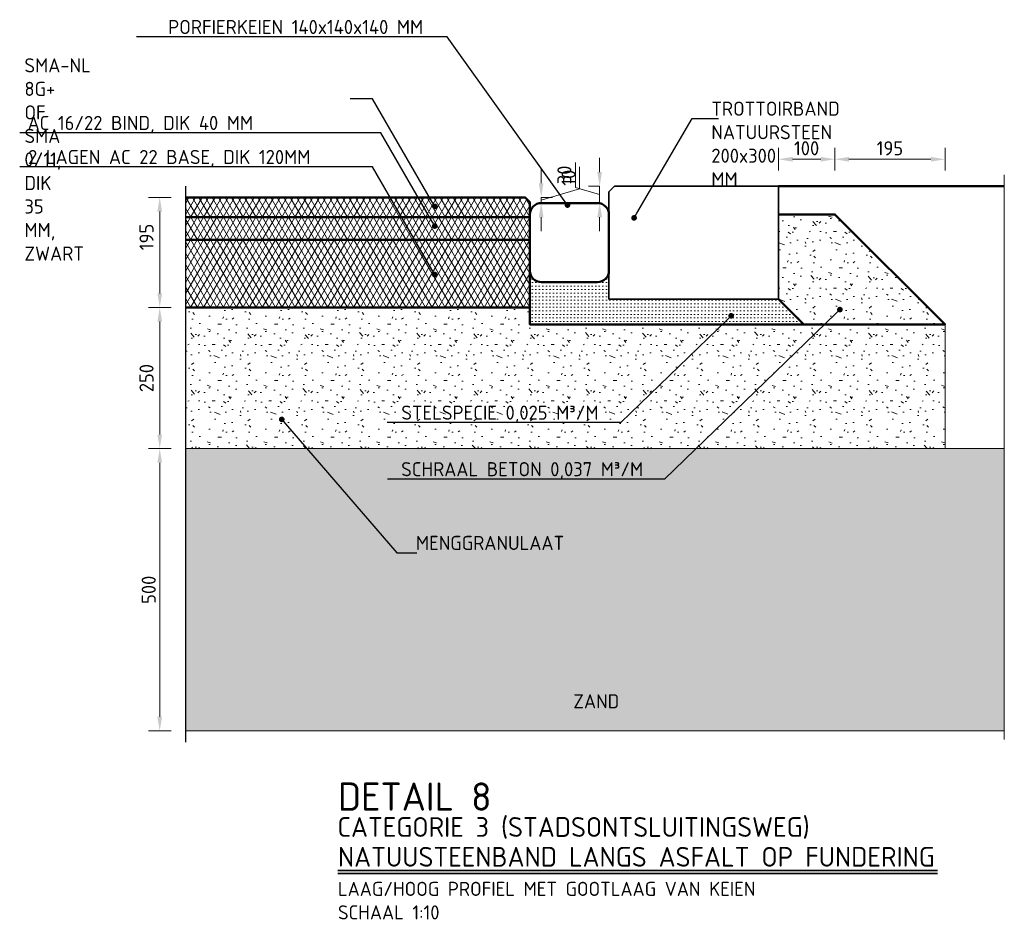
# Model space of a CAD drawing. Header units: metres. Extents: x 92403 to 95147, y 464428 to 465602.
# Tile 210 of 256: x 92584.51 to 92586.25, y 465104.2 to 465105.78. Entities that reach past the tile are written whole.
import ezdxf
from ezdxf import colors
from ezdxf.entities.mleader import LeaderData, LeaderLine
from ezdxf.math import Vec2, Vec3

# ---------------------------------------------------------------- set-up
doc = ezdxf.new("R2010")
doc.units = ezdxf.units.M
doc.linetypes.add('VW-1-1_STREEP', pattern=[2, 1, -1])
doc.linetypes.add('XX-CENTER', pattern=[8, 5, -1, 1, -1])
doc.layers.get('0').update_dxf_attribs({"linetype": 'CONTINUOUS'})
doc.layers.get('Defpoints').update_dxf_attribs({"linetype": 'CONTINUOUS'})
for name, color, linetype, lineweight in [('N-WE-GW-GROND_ZAND-AD', 7, 'CONTINUOUS', 18), ('N-WE-GW-GROND_ZAND_CUNETZAND-AD-10', 7, 'CONTINUOUS', 18), ('N-WE-GW-GROND_ZAND_CUNETZAND-WERK-T25', 7, 'CONTINUOUS', 25), ('N-WE-VH-VERHARDING_ASFALT-AD-10', 252, 'CONTINUOUS', 18), ('N-WE-VH-VERHARDING_ASFALT-T25', 7, 'CONTINUOUS', 25), ('N-WE-VH-VERHARDING_ASFALT_DEKLAAG-GD', 252, 'CONTINUOUS', 50), ('N-WE-VH-VERHARDING_BETON-AD-10', 252, 'CONTINUOUS', 18), ('N-WE-VH-VERHARDING_BETON_SCHRAAL-GD', 252, 'CONTINUOUS', 50), ('N-WE-VH-VERHARDING_FUNDERING-AD', 252, 'CONTINUOUS', 18), ('N-WE-VH-VERHARDING_FUNDERING-AD-10', 252, 'CONTINUOUS', 18), ('N-WE-VH-VERHARDING_NATUURSTEEN-GD', 252, 'CONTINUOUS', 50), ('N-WE-VH-VERHARDING_TEGEL-GD', 252, 'CONTINUOUS', 50), ('N-WE-VW-MARKERING_LANGS_STREEP_11-G', 7, 'VW-1-1_STREEP', 13), ('N-XX-VH-VERHARDING_NATUURSTEEN-G', 252, 'CONTINUOUS', 35), ('X-XX-AL-TEKENBLAD_TITELBLOK-T25', 7, 'CONTINUOUS', 25), ('X-XX-AL-TEKENBLAD_TITELBLOK-T35', 50, 'CONTINUOUS', 35), ('X-XX-AL-TEKENBLAD_TITELBLOK-T50', 130, 'CONTINUOUS', 50), ('X-XX-AL-VERWIJZING_DETAIL-M', 7, 'CONTINUOUS', 18), ('X-XX-AL-VERWIJZING_DOORSNEDE-GD', 7, 'XX-CENTER', 25)]:
    doc.layers.add(name, color=color, linetype=linetype, lineweight=lineweight)
doc.styles.add('NLCS-ISO-ANNOTATIVE-T25', font='NLCS-ISO.ttf', dxfattribs={"height": 2.5})
doc.styles.add('NLCS-ISO-M10-T25', font='NLCS-ISO.ttf', dxfattribs={"height": 0.025})
doc.styles.add('NLCS-ISO-M10-T35', font='NLCS-ISO.ttf', dxfattribs={"height": 0.035})
doc.styles.add('NLCS-ISO-M10-T50', font='NLCS-ISO.ttf', dxfattribs={"height": 0.05})
doc.dimstyles.new('NLCS-M10-T25-PIJL_L2_H1', dxfattribs={"dimscale": 0.01, "dimtxt": 2.5, "dimasz": 2.5, "dimexe": 2, "dimexo": 2, "dimgap": 0.7, "dimtad": 1, "dimzin": 0, "dimdsep": 46, "dimtxsty": 'NLCS-ISO-M10-T25', "dimcen": 2.5, "dimdle": 2, "dimclrd": 256, "dimclre": 256, "dimclrt": 7, "dimadec": 1, "dimazin": 0, "dimtfac": 1, "dimtdec": 3, "dimtofl": 0, "dimtmove": 1, "dimatfit": 0, "dimfxl": 2, "dimfxlon": 1, "dimtfillclr": 256, "dimtolj": 1, "dimtzin": 0, "dimlwd": -1, "dimlwe": -1, "dimarcsym": 0})
pattern_1 = [(0, (2985.474468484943, 6084.786087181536), (0, 0.1), [0, -0.1]), (0, (2985.475468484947, 6084.751087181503), (0, 0.1), [0, -0.1]), (0, (2985.478468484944, 6084.805087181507), (0, 0.1), [0, -0.1]), (338.1986, (2985.426468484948, 6084.774087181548), (0.3000000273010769, -0.099999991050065), [0.0107703, -0.5277461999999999]), (216.8699, (2985.436468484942, 6084.770087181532), (0.2999999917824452, 0.2000000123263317), [0.005, -0.495]), (130.6013, (2985.432468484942, 6084.767087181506), (0.5000000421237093, -0.5999999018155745), [0.0092195, -0.9127349]), (206.5651, (2985.399468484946, 6084.755087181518), (-0.09999991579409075, -0.1000001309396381), [0.0022361, -0.2213707]), (326.3099, (2985.397468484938, 6084.754087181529), (0.199999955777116, -0.1000001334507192), [0.0036056, -0.3569496]), (108.4349, (2985.400468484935, 6084.75208718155), (-0.09999984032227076, 0.2000000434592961), [0.003162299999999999, -0.3130654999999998]), (225, (2985.463468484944, 6084.745087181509), (-1.776356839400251e-17, -0.1000000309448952), [0.0042426, -0.1371787]), (0, (2985.460468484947, 6084.742087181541), (0.1, 0.1), [0.006, -0.094]), (135, (2985.466468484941, 6084.742087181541), (-0.1000000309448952, 8.881784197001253e-18), [0.0042426, -0.1371787]), (251.5651, (2985.451468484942, 6084.809087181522), (0.09999984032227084, 0.2000000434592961), [0.003162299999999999, -0.3130654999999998]), (0, (2985.450468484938, 6084.806087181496), (0.1, 0.1), [0.005, -0.095]), (143.1301, (2985.455468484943, 6084.806087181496), (-0.2999999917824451, 0.2000000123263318), [0.005, -0.495]), (213.6901, (2985.398468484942, 6084.810087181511), (0.199999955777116, 0.1000001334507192), [0.003605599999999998, -0.3569495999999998]), (341.5651, (2985.395468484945, 6084.808087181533), (-0.2000000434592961, 0.09999984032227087), [0.006324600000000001, -0.3099032]), (126.8699, (2985.401468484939, 6084.806087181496), (0.2000000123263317, -0.2999999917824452), [0.005, -0.495]), (0, (2985.427468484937, 6084.806087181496), (0, 0.1), [0, -0.1]), (0, (2985.400468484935, 6084.780087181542), (0, 0.1), [0, -0.1]), (0, (2985.428468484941, 6084.74308718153), (0, 0.1), [0, -0.1]), (0, (2985.455468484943, 6084.774087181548), (0, 0.1), [0, -0.1]), (0, (2985.426468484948, 6084.79108718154), (0, 0.1), [0, -0.1]), (0, (2985.404468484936, 6084.794087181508), (0, 0.1), [0, -0.1]), (0, (2985.413468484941, 6084.788087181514), (0, 0.1), [0, -0.1]), (0, (2985.409468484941, 6084.764087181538), (0, 0.1), [0, -0.1]), (0, (2985.385468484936, 6084.768087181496), (0, 0.1), [0, -0.1]), (0, (2985.38646848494, 6084.79108718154), (0, 0.1), [0, -0.1]), (0, (2985.383468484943, 6084.813087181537), (0, 0.1), [0, -0.1]), (0, (2985.414468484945, 6084.817087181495), (0, 0.1), [0, -0.1]), (0, (2985.436468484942, 6084.82108718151), (0, 0.1), [0, -0.1]), (0, (2985.471468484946, 6084.817087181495), (0, 0.1), [0, -0.1]), (0, (2985.447468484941, 6084.786087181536), (0, 0.1), [0, -0.1]), (0, (2985.437468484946, 6084.804087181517), (0, 0.1), [0, -0.1]), (0, (2985.445468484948, 6084.756087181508), (0, 0.1), [0, -0.1]), (0, (2985.415468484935, 6084.751087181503), (0, 0.1), [0, -0.1]), (0, (2985.445468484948, 6084.729087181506), (0, 0.1), [0, -0.1]), (0, (2985.412468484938, 6084.7350871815), (0, 0.1), [0, -0.1]), (0, (2985.380468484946, 6084.732087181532), (0, 0.1), [0, -0.1]), (0, (2985.392468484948, 6084.727087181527), (0, 0.1), [0, -0.1]), (0, (2985.393468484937, 6084.741087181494), (0, 0.1), [0, -0.1]), (0, (2985.460468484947, 6084.725087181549), (0, 0.1), [0, -0.1]), (0, (2985.472468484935, 6084.766087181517), (0, 0.1), [0, -0.1]), (0, (2985.467468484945, 6084.796087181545), (0, 0.1), [0, -0.1]), (0, (2985.421468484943, 6084.724087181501), (0, 0.1), [0, -0.1])]
pattern_2 = [(59.99999999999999, (2985.379468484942, 6084.722087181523), (-0.008660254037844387, 0.005000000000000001), []), (120, (2985.379468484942, 6084.722087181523), (-0.008660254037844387, -0.004999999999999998), [])]

# ---------------------------------------------------------------- blocks, each defined once
blk = doc.blocks.new('_Dot')
at = {"color": 0, "linetype": 'ByBlock', "lineweight": -2}
blk.add_line((-0.5, 0), (-1, 0), dxfattribs=at)
at = {"color": 0, "linetype": 'ByBlock', "const_width": 0.5}
blk.add_lwpolyline([(-0.25, 0, 1), (0.25, 0, 1)], format="xyb", close=True, dxfattribs=at)
blk = doc.blocks.new('*D691')
at = {"layer": 'Defpoints', "color": 0, "transparency": 16777216}
for p in [(92585.53639134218, 465105.4867267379), (92585.5528482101, 465105.4867267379), (92585.55284821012, 465105.4567267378)]:
    blk.add_point(p, dxfattribs=at)
at = {"layer": 'X-XX-AL-VERWIJZING_DETAIL-M', "transparency": 16777216}
for p, q in [((92585.53639134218, 465105.5117267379), (92585.53639134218, 465105.5367267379)), ((92585.49339134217, 465105.4846267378), (92585.49339134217, 465105.5286267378)), ((92585.53639134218, 465105.4717267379), (92585.49339134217, 465105.4846267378)), ((92585.53639134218, 465105.4867267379), (92585.51639134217, 465105.4867267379)), ((92585.53639134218, 465105.4567267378), (92585.53639134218, 465105.4867267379)), ((92585.53639134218, 465105.4567267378), (92585.51639134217, 465105.4567267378)), ((92585.53639134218, 465105.4317267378), (92585.53639134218, 465105.4067267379))]:
    blk.add_line(p, q, dxfattribs=at)
for points in [[(92585.53222467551, 465105.5117267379), (92585.54055800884, 465105.5117267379), (92585.53639134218, 465105.4867267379)], [(92585.53222467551, 465105.4317267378), (92585.54055800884, 465105.4317267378), (92585.53639134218, 465105.4567267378)]]:
    blk.add_solid(points, dxfattribs=at)
at = {"layer": 'X-XX-AL-VERWIJZING_DETAIL-M', "color": 7, "transparency": 16777216, "insert": (92585.47389134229, 465105.5066267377), "char_height": 0.025, "attachment_point": 5, "rotation": 90, "style": 'NLCS-ISO-M10-T25'}
blk.add_mtext('\\A1;30', dxfattribs=at)
blk = doc.blocks.new('*D694')
at = {"layer": 'Defpoints', "color": 0, "transparency": 16777216}
for p in [(92585.95284821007, 465105.5343670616), (92585.85284821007, 465105.4607560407), (92585.95284821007, 465105.4367267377)]:
    blk.add_point(p, dxfattribs=at)
at = {"layer": 'X-XX-AL-VERWIJZING_DETAIL-M', "transparency": 16777216}
for p, q in [((92585.85284821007, 465105.5143670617), (92585.85284821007, 465105.5543670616)), ((92585.95284821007, 465105.5143670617), (92585.95284821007, 465105.5543670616)), ((92585.87784821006, 465105.5343670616), (92585.92784821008, 465105.5343670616))]:
    blk.add_line(p, q, dxfattribs=at)
for points in [[(92585.87784821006, 465105.5385337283), (92585.87784821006, 465105.530200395), (92585.85284821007, 465105.5343670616)], [(92585.92784821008, 465105.5385337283), (92585.92784821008, 465105.530200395), (92585.95284821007, 465105.5343670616)]]:
    blk.add_solid(points, dxfattribs=at)
at = {"layer": 'X-XX-AL-VERWIJZING_DETAIL-M', "color": 7, "transparency": 16777216, "insert": (92585.90284821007, 465105.5538670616), "char_height": 0.025, "attachment_point": 5, "style": 'NLCS-ISO-M10-T25'}
blk.add_mtext('\\A1;100', dxfattribs=at)
blk = doc.blocks.new('*D695')
at = {"layer": 'Defpoints', "color": 0, "transparency": 16777216}
for p in [(92584.75746366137, 465105.021726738), (92584.75746366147, 465104.521726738), (92584.8028482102, 465104.521726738)]:
    blk.add_point(p, dxfattribs=at)
at = {"layer": 'X-XX-AL-VERWIJZING_DETAIL-M', "transparency": 16777216}
for p, q in [((92584.75746366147, 465105.021726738), (92584.77746366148, 465105.021726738)), ((92584.75746366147, 465104.9967267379), (92584.75746366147, 465104.546726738)), ((92584.77746366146, 465104.521726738), (92584.73746366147, 465104.521726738))]:
    blk.add_line(p, q, dxfattribs=at)
for points in [[(92584.75329699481, 465104.9967267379), (92584.76163032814, 465104.9967267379), (92584.75746366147, 465105.021726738)], [(92584.75329699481, 465104.546726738), (92584.76163032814, 465104.546726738), (92584.75746366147, 465104.521726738)]]:
    blk.add_solid(points, dxfattribs=at)
at = {"layer": 'X-XX-AL-VERWIJZING_DETAIL-M', "color": 7, "transparency": 16777216, "insert": (92584.7379636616, 465104.7717267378), "char_height": 0.025, "attachment_point": 5, "rotation": 90, "style": 'NLCS-ISO-M10-T25'}
blk.add_mtext('\\A1;500', dxfattribs=at)
blk = doc.blocks.new('*D696')
at = {"layer": 'Defpoints', "color": 0, "transparency": 16777216}
for p in [(92584.8028482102, 465105.271726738), (92584.75746366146, 465105.021726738), (92584.8028482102, 465105.021726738)]:
    blk.add_point(p, dxfattribs=at)
at = {"layer": 'X-XX-AL-VERWIJZING_DETAIL-M', "transparency": 16777216}
for p, q in [((92584.77746366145, 465105.271726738), (92584.73746366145, 465105.271726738)), ((92584.75746366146, 465105.2467267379), (92584.75746366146, 465105.046726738)), ((92584.77746366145, 465105.021726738), (92584.73746366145, 465105.021726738))]:
    blk.add_line(p, q, dxfattribs=at)
for points in [[(92584.7532969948, 465105.2467267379), (92584.76163032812, 465105.2467267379), (92584.75746366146, 465105.271726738)], [(92584.7532969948, 465105.046726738), (92584.76163032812, 465105.046726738), (92584.75746366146, 465105.021726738)]]:
    blk.add_solid(points, dxfattribs=at)
at = {"layer": 'X-XX-AL-VERWIJZING_DETAIL-M', "color": 7, "transparency": 16777216, "insert": (92584.73407768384, 465105.1467267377), "char_height": 0.025, "attachment_point": 5, "rotation": 90, "style": 'NLCS-ISO-M10-T25'}
blk.add_mtext('\\A1;250', dxfattribs=at)
blk = doc.blocks.new('*D697')
at = {"layer": 'Defpoints', "color": 0, "transparency": 16777216}
for p in [(92585.43282607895, 465105.4667249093), (92585.43282607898, 465105.4667249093), (92585.43282607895, 465105.4567249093)]:
    blk.add_point(p, dxfattribs=at)
at = {"layer": 'X-XX-AL-VERWIJZING_DETAIL-M', "transparency": 16777216}
for p, q in [((92585.50082607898, 465105.4821249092), (92585.50082607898, 465105.5211249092)), ((92585.43282607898, 465105.4917249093), (92585.43282607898, 465105.5167249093)), ((92585.43282607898, 465105.4617249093), (92585.50082607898, 465105.4821249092)), ((92585.43282607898, 465105.4667249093), (92585.45282607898, 465105.4667249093)), ((92585.43282607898, 465105.4567249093), (92585.43282607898, 465105.4667249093)), ((92585.43282607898, 465105.4567249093), (92585.45282607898, 465105.4567249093)), ((92585.43282607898, 465105.4317249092), (92585.43282607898, 465105.4067249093))]:
    blk.add_line(p, q, dxfattribs=at)
for points in [[(92585.42865941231, 465105.4917249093), (92585.43699274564, 465105.4917249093), (92585.43282607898, 465105.4667249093)], [(92585.42865941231, 465105.4317249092), (92585.43699274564, 465105.4317249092), (92585.43282607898, 465105.4567249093)]]:
    blk.add_solid(points, dxfattribs=at)
at = {"layer": 'X-XX-AL-VERWIJZING_DETAIL-M', "color": 7, "transparency": 16777216, "insert": (92585.4813260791, 465105.5016249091), "char_height": 0.025, "attachment_point": 5, "rotation": 90, "style": 'NLCS-ISO-M10-T25'}
blk.add_mtext('\\A1;10', dxfattribs=at)
blk = doc.blocks.new('*D698')
at = {"layer": 'Defpoints', "color": 0, "transparency": 16777216}
for p in [(92586.14784821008, 465105.5343670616), (92585.95284821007, 465105.4607560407), (92586.14784821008, 465105.2417267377)]:
    blk.add_point(p, dxfattribs=at)
at = {"layer": 'X-XX-AL-VERWIJZING_DETAIL-M', "transparency": 16777216}
for p, q in [((92585.95284821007, 465105.5143670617), (92585.95284821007, 465105.5543670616)), ((92586.14784821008, 465105.5143670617), (92586.14784821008, 465105.5543670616)), ((92585.97784821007, 465105.5343670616), (92586.12284821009, 465105.5343670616))]:
    blk.add_line(p, q, dxfattribs=at)
for points in [[(92585.97784821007, 465105.5385337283), (92585.97784821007, 465105.530200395), (92585.95284821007, 465105.5343670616)], [(92586.12284821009, 465105.5385337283), (92586.12284821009, 465105.530200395), (92586.14784821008, 465105.5343670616)]]:
    blk.add_solid(points, dxfattribs=at)
at = {"layer": 'X-XX-AL-VERWIJZING_DETAIL-M', "color": 7, "transparency": 16777216, "insert": (92586.05034821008, 465105.5538670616), "char_height": 0.025, "attachment_point": 5, "style": 'NLCS-ISO-M10-T25'}
blk.add_mtext('\\A1;195', dxfattribs=at)
blk = doc.blocks.new('*D713')
at = {"layer": 'Defpoints', "color": 0, "transparency": 16777216}
for p in [(92584.8028482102, 465105.4667267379), (92584.75746366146, 465105.271726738), (92584.8028482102, 465105.271726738)]:
    blk.add_point(p, dxfattribs=at)
at = {"layer": 'X-XX-AL-VERWIJZING_DETAIL-M', "transparency": 16777216}
for p, q in [((92584.77746366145, 465105.4667267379), (92584.73746366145, 465105.4667267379)), ((92584.75746366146, 465105.4417267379), (92584.75746366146, 465105.296726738)), ((92584.77746366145, 465105.271726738), (92584.73746366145, 465105.271726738))]:
    blk.add_line(p, q, dxfattribs=at)
for points in [[(92584.7532969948, 465105.4417267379), (92584.76163032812, 465105.4417267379), (92584.75746366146, 465105.4667267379)], [(92584.7532969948, 465105.296726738), (92584.76163032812, 465105.296726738), (92584.75746366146, 465105.271726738)]]:
    blk.add_solid(points, dxfattribs=at)
at = {"layer": 'X-XX-AL-VERWIJZING_DETAIL-M', "color": 7, "transparency": 16777216, "insert": (92584.73407768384, 465105.3967267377), "char_height": 0.025, "attachment_point": 5, "rotation": 90, "style": 'NLCS-ISO-M10-T25'}
blk.add_mtext('\\A1;195', dxfattribs=at)

msp = doc.modelspace()

# ---------------------------------------------------------------- hatches: boundary and pattern name
at = {"layer": 'N-WE-GW-GROND_ZAND_CUNETZAND-AD-10'}
h = msp.add_hatch(dxfattribs=at)
h.set_pattern_fill('AGW-GROND_ZAND_CUNETZAND', color=256, scale=0.01, pattern_type=2)
h.set_pattern_definition([(0, (2985.379468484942, 6084.722087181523), (0.00625, 0.00625), [0, -0.0125])])
h.paths.add_polyline_path([(92586.25284821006, 465104.5217267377), (92586.25284821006, 465105.0217267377), (92585.06798287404, 465105.0217267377), (92584.80284821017, 465105.0217267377), (92584.80284821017, 465104.5217267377)])
at = {"layer": 'N-WE-VH-VERHARDING_ASFALT-AD-10'}
h = msp.add_hatch(dxfattribs=at)
h.set_pattern_fill('AVH-ASFALT', color=256, scale=0.01, pattern_type=2)
h.set_pattern_definition(pattern_2)
h.paths.add_polyline_path([(92585.40440806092, 465105.4667267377), (92584.80284821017, 465105.4667267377), (92584.80284821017, 465105.4317267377), (92585.41284821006, 465105.4317267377), (92585.41284821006, 465105.4364767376), (92585.41284821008, 465105.4582089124)])
h = msp.add_hatch(dxfattribs=at)
h.set_pattern_fill('AVH-ASFALT', color=256, scale=0.01, pattern_type=2)
h.set_pattern_definition(pattern_2)
h.paths.add_polyline_path([(92584.80284821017, 465105.4317267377), (92584.80284821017, 465105.3917267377), (92585.41284821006, 465105.3917267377), (92585.41284821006, 465105.4317267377)])
h = msp.add_hatch(dxfattribs=at)
h.set_pattern_fill('AVH-ASFALT', color=256, scale=0.01, pattern_type=2)
h.set_pattern_definition(pattern_2)
h.paths.add_polyline_path([(92584.80284821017, 465105.3917267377), (92584.80284821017, 465105.2717267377), (92585.41284821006, 465105.2717267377), (92585.41284821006, 465105.3733934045), (92585.41284821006, 465105.3917267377)])
at = {"layer": 'N-WE-VH-VERHARDING_BETON-AD-10'}
h = msp.add_hatch(dxfattribs=at)
h.set_pattern_fill('AVH-BETON_SCHRAAL', color=256, scale=0.01, pattern_type=2)
h.set_pattern_definition(pattern_1)
h.paths.add_polyline_path([(92585.95284821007, 465105.4367267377), (92585.85284821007, 465105.4367267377), (92585.85284821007, 465105.2867267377), (92585.89784821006, 465105.2417267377), (92586.14784821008, 465105.2417267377)])
at = {"layer": 'N-WE-VH-VERHARDING_FUNDERING-AD-10'}
h = msp.add_hatch(dxfattribs=at)
h.set_pattern_fill('AVH-FUNDERING_ZANDCEMENTSTAB', color=256, scale=0.01, pattern_type=2)
h.set_pattern_definition([(0, (2985.379468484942, 6084.722087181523), (0.03125, 0.00625), [0, -0.00625])])
h.paths.add_polyline_path([(92585.41284821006, 465105.2417267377), (92585.41308296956, 465105.3338758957), (92585.41286711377, 465105.2417267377), (92585.89784821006, 465105.2417267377), (92585.85284821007, 465105.2867267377), (92585.85284821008, 465105.2867265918), (92585.59202452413, 465105.2417267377)])
edge = h.paths.add_edge_path()
edge.add_line((92585.85284821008, 465105.2867265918), (92585.55284821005, 465105.2867267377))
edge.add_line((92585.55284821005, 465105.2867267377), (92585.55284821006, 465105.3341679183))
edge.add_arc((92585.53242160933, 465105.3373767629), 0.02067710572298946, 270.4893624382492, 351.072283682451, ccw=False)
edge.add_line((92585.53259821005, 465105.3167004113), (92585.4330982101, 465105.3167004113))
edge.add_arc((92585.43309822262, 465105.336950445), 0.02025003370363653, 188.7332601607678, 269.99996454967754, ccw=False)
edge.add_line((92585.41308296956, 465105.333875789), (92585.41284821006, 465105.2417267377))
edge.add_line((92585.41284821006, 465105.2417267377), (92585.59202452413, 465105.2417267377))
edge.add_line((92585.59202452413, 465105.2417267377), (92585.85284821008, 465105.2867265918))
h = msp.add_hatch(dxfattribs=at)
h.set_pattern_fill('AVH-FUNDERING_GRANULAAT', color=256, scale=0.01, pattern_type=2)
h.set_pattern_definition(pattern_1)
h.paths.add_polyline_path([(92586.14784821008, 465105.0217267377), (92586.14784821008, 465105.2417267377), (92585.41284821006, 465105.2417267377), (92585.41284821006, 465105.2717267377), (92584.80284821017, 465105.2717267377), (92584.80284821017, 465105.0217267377), (92585.06798287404, 465105.0217267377)])

# ---------------------------------------------------------------- linework, layer by layer
at = {"layer": 'N-WE-GW-GROND_ZAND-AD', "flags": 128}
for points in [[(92584.80284821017, 465105.0217267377), (92585.06798287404, 465105.0217267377), (92586.25284821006, 465105.0217267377)], [(92584.80284821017, 465104.5217267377), (92586.25284821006, 465104.5217267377)]]:
    msp.add_lwpolyline(points, dxfattribs=at)
at = {"layer": 'N-WE-VH-VERHARDING_ASFALT_DEKLAAG-GD', "flags": 128}
for points in [[(92584.80284821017, 465105.4667267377), (92585.40440806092, 465105.4667267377), (92585.41284821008, 465105.4582089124), (92585.41284821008, 465105.4364767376)], [(92584.80284821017, 465105.4317267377), (92585.41284821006, 465105.4317267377)], [(92584.80284821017, 465105.3917267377), (92585.41284821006, 465105.3917267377)], [(92584.80284821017, 465105.2717267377), (92585.41284821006, 465105.2717267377)]]:
    msp.add_lwpolyline(points, dxfattribs=at)
at = {"layer": 'N-WE-VH-VERHARDING_BETON_SCHRAAL-GD'}
for points in [[(92585.41284821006, 465105.3733934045), (92585.41284821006, 465105.2417267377), (92586.14784821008, 465105.2417267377), (92585.95284821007, 465105.4367267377), (92585.85284821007, 465105.4367267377)], [(92585.85284821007, 465105.2867267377), (92585.89784821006, 465105.2417267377)]]:
    msp.add_lwpolyline(points, dxfattribs=at)
at = {"layer": 'N-WE-VH-VERHARDING_FUNDERING-AD', "flags": 128}
for points in [[(92585.41284821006, 465105.2417267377), (92585.41284821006, 465105.2717267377)], [(92585.41284821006, 465105.2417267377), (92586.14784821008, 465105.2417267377)], [(92586.14784821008, 465105.2417267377), (92586.14784821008, 465105.0217267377)]]:
    msp.add_lwpolyline(points, dxfattribs=at)
at = {"layer": 'N-WE-VH-VERHARDING_NATUURSTEEN-GD', "flags": 128}
msp.add_lwpolyline([(92585.53259821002, 465105.4567267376, -0.4142135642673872), (92585.55284821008, 465105.4364767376), (92585.55284821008, 465105.3369504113, -0.4142135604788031), (92585.53259821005, 465105.3167004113), (92585.4330982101, 465105.3167004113, -0.4142135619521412), (92585.41284821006, 465105.3369504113), (92585.41284821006, 465105.4364767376, -0.4142135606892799), (92585.4330982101, 465105.4567267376)], format="xyb", close=True, dxfattribs=at)
at = {"layer": 'N-WE-VH-VERHARDING_TEGEL-GD', "flags": 128}
msp.add_lwpolyline([(92585.85284821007, 465105.4867267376), (92586.25284821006, 465105.4867267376)], dxfattribs=at)
at = {"layer": 'N-WE-VW-MARKERING_LANGS_STREEP_11-G', "flags": 128}
msp.add_lwpolyline([(92586.25284821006, 465105.5067267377), (92586.25284821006, 465104.5017267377)], dxfattribs=at)
at = {"layer": 'N-XX-VH-VERHARDING_NATUURSTEEN-G', "flags": 128}
msp.add_lwpolyline([(92585.55284821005, 465105.2867267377), (92585.55284821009, 465105.4767267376), (92585.56284821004, 465105.4867267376), (92585.85284821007, 465105.4867267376), (92585.85284821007, 465105.2867267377)], close=True, dxfattribs=at)
at = {"layer": 'X-XX-AL-TEKENBLAD_TITELBLOK-T35'}
for p, q in [((92585.07301383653, 465104.2743559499), (92586.13449433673, 465104.2743559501)), ((92585.07301383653, 465104.2693559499), (92586.13449433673, 465104.2693559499))]:
    msp.add_line(p, q, dxfattribs=at)
at = {"layer": 'X-XX-AL-VERWIJZING_DOORSNEDE-GD', "flags": 128}
msp.add_lwpolyline([(92584.80284821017, 465105.4867267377), (92584.80284821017, 465104.5017267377)], dxfattribs=at)

# ---------------------------------------------------------------- texts
at = {"layer": 'N-WE-GW-GROND_ZAND_CUNETZAND-WERK-T25', "insert": (92585.48972368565, 465104.5617083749), "char_height": 0.025, "attachment_point": 7, "style": 'NLCS-ISO-ANNOTATIVE-T25'}
msp.add_mtext('ZAND', dxfattribs=at)
at = {"layer": 'X-XX-AL-TEKENBLAD_TITELBLOK-T25', "insert": (92585.07301383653, 465104.1877041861), "char_height": 0.025, "attachment_point": 7, "style": 'NLCS-ISO-M10-T25'}
msp.add_mtext('LAAG/HOOG PROFIEL MET GOOTLAAG VAN KEIEN\\PSCHAAL 1:10', dxfattribs=at)
at = {"layer": 'X-XX-AL-TEKENBLAD_TITELBLOK-T35', "char_height": 0.035, "width": 1.298086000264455, "attachment_point": 7, "style": 'NLCS-ISO-M10-T35'}
for s, insert in [('CATEGORIE 3 (STADSONTSLUITINGSWEG)', (92585.07214652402, 465104.3305892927)), ('NATUUSTEENBAND LANGS ASFALT OP FUNDERING', (92585.07301383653, 465104.2811308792))]:
    msp.add_mtext(s, dxfattribs=dict(at, insert=insert))
at = {"layer": 'X-XX-AL-TEKENBLAD_TITELBLOK-T50', "insert": (92585.07301383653, 465104.3802995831), "char_height": 0.05, "width": 1.298086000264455, "attachment_point": 7, "style": 'NLCS-ISO-M10-T50'}
msp.add_mtext('DETAIL 8', dxfattribs=at)

# ---------------------------------------------------------------- dimensions: what is measured, and where the dimension line sits
at = {"layer": 'X-XX-AL-VERWIJZING_DETAIL-M'}
for base, p1, p2, picture, middle in [((92585.95284821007, 465105.5343670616), (92585.85284821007, 465105.4607560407), (92585.95284821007, 465105.4367267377), '*D694', (92585.90284821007, 465105.5538670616)), ((92586.14784821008, 465105.5343670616), (92585.95284821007, 465105.4607560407), (92586.14784821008, 465105.2417267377), '*D698', (92586.05034821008, 465105.5538670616))]:
    dim = msp.add_linear_dim(base=base, p1=p1, p2=p2, dimstyle='NLCS-M10-T25-PIJL_L2_H1', override={"dimdec": 0, "dimlfac": 1000}, dxfattribs=at)
    dim.commit()
    dim.dimension.update_dxf_attribs({"geometry": picture, "text_midpoint": middle})
dim = msp.add_aligned_dim(p1=(92585.55284821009, 465105.4567267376), p2=(92585.55284821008, 465105.4867267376), distance=0.016456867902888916, dimstyle='NLCS-M10-T25-PIJL_L2_H1', override={"dimdec": 0, "dimlfac": 1000}, dxfattribs=at)
dim.commit()
dim.dimension.update_dxf_attribs({"geometry": '*D691', "text_midpoint": (92585.47389134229, 465105.4916267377)})
for base, p1, p2, picture, middle in [((92585.43282607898, 465105.4667249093), (92585.43282607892, 465105.456724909), (92585.43282607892, 465105.4667249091), '*D697', (92585.4813260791, 465105.4891249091)), ((92584.75746366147, 465104.521726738), (92584.75746366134, 465105.0217267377), (92584.80284821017, 465104.5217267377), '*D695', (92584.7379636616, 465104.7717267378))]:
    dim = msp.add_linear_dim(base=base, p1=p1, p2=p2, angle=90, dimstyle='NLCS-M10-T25-PIJL_L2_H1', override={"dimdec": 0, "dimlfac": 1000}, dxfattribs=at)
    dim.commit()
    dim.dimension.update_dxf_attribs({"geometry": picture, "text_midpoint": middle})
for base, p1, p2, picture, middle in [((92584.75746366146, 465105.271726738), (92584.80284821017, 465105.4667267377), (92584.80284821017, 465105.2717267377), '*D713', (92584.73407768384, 465105.3967267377)), ((92584.75746366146, 465105.021726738), (92584.80284821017, 465105.2717267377), (92584.80284821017, 465105.0217267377), '*D696', (92584.73407768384, 465105.1467267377))]:
    dim = msp.add_linear_dim(base=base, p1=p1, p2=p2, angle=90, dimstyle='NLCS-M10-T25-PIJL_L2_H1', override={"dimtad": 0, "dimdec": 0, "dimlfac": 1000}, dxfattribs=at)
    dim.commit()
    dim.dimension.update_dxf_attribs({"geometry": picture, "text_midpoint": middle, "dimtype": 160})

# ---------------------------------------------------------------- leaders
at = {"layer": 'N-WE-VH-VERHARDING_ASFALT-T25', "linetype": 'ByBlock'}
ml = msp.add_multileader_mtext('Standard', dxfattribs=at)
ml.set_content('PORFIERKEIEN 140x140x140 MM', color=7, style='NLCS-ISO-M10-T25')
ml.set_leader_properties(color=256, lineweight=-1)
ml.set_arrow_properties(name='DOT')
ml.build(insert=Vec2(0, 0))
ml.multileader.update_dxf_attribs({"text_left_attachment_type": 5, "text_right_attachment_type": 5, "dogleg_length": 2.5, "arrow_head_size": 0.01, "scale": 0.01})
ctx = ml.context
ctx.base_point, ctx.scale, ctx.char_height, ctx.arrow_head_size, ctx.landing_gap_size, ctx.plane_origin = Vec3(92584.76340554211, 465105.751175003), 0.01, 0.025, 0.01, 0.009000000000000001, Vec3(92585.4794748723, 465105.4532382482)
ctx.left_attachment, ctx.right_attachment = 5, 5
notes = []
notes.append((ctx, [(0, (1, 1, 0), (92585.2664055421, 465105.751175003), (-1, 0), 0.025, [(0, [(92585.4794748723, 465105.4532382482)], 0, [])])]))
ctx.mtext.insert, ctx.mtext.flow_direction = Vec3(92584.77240554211, 465105.781175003), 5
ml = msp.add_multileader_mtext('Standard', dxfattribs=at)
ml.set_content('\\A1;SMA-NL 8G+ OF SMA 0/11, DIK 35 MM, ZWART', color=7, style='NLCS-ISO-M10-T25')
ml.set_leader_properties(color=256, lineweight=-1)
ml.set_arrow_properties(name='DOT')
ml.build(insert=Vec2(0, 0))
ml.multileader.update_dxf_attribs({"text_left_attachment_type": 5, "text_right_attachment_type": 5, "dogleg_length": 0.025, "arrow_head_size": 0.01, "scale": 0.01})
ctx = ml.context
ctx.base_point, ctx.scale, ctx.char_height, ctx.arrow_head_size, ctx.landing_gap_size, ctx.plane_origin = Vec3(92584.50889023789, 465105.6415484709), 0.01, 0.025, 0.01, 0.009000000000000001, Vec3(92585.24446290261, 465105.4508970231)
ctx.left_attachment, ctx.right_attachment = 5, 5
notes.append((ctx, [(0, (1, 1, 0), (92585.13439023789, 465105.6415484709), (-1, 0), 0.025, [(0, [(92585.24446290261, 465105.4508970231)], 0, [])])]))
ctx.mtext.insert, ctx.mtext.width, ctx.mtext.flow_direction = Vec3(92584.5178902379, 465105.7132151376), 0.5879530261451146, 5
ml = msp.add_multileader_mtext('Standard', dxfattribs=at)
ml.set_content('TROTTOIRBAND NATUURSTEEN 200x300 MM', color=7, style='NLCS-ISO-M10-T25')
ml.set_leader_properties(color=256, lineweight=-1)
ml.set_arrow_properties(name='DOT')
ml.build(insert=Vec2(0, 0))
ml.multileader.update_dxf_attribs({"text_left_attachment_type": 5, "text_right_attachment_type": 5, "dogleg_length": 2.5, "arrow_head_size": 0.01, "scale": 0.01})
ctx = ml.context
ctx.base_point, ctx.scale, ctx.char_height, ctx.arrow_head_size, ctx.landing_gap_size, ctx.plane_origin = Vec3(92585.72513030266, 465105.6064920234), 0.01, 0.025, 0.01, 0.009000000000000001, Vec3(92585.5973555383, 465105.4305186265)
ctx.left_attachment, ctx.right_attachment = 5, 5
notes.append((ctx, [(0, (1, 1, 0), (92585.70013030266, 465105.6064920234), (1, 0), 0.025, [(0, [(92585.5973555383, 465105.4305186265)], 0, [])])]))
ctx.mtext.insert, ctx.mtext.width, ctx.mtext.flow_direction = Vec3(92585.73413030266, 465105.6364920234), 1.247170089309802, 5
ml = msp.add_multileader_mtext('Standard', dxfattribs=at)
ml.set_content('\\A1;AC 16/22 BIND, DIK 40 MM', color=7, style='NLCS-ISO-M10-T25')
ml.set_leader_properties(color=256, lineweight=-1)
ml.set_arrow_properties(name='DOT')
ml.build(insert=Vec2(0, 0))
ml.multileader.update_dxf_attribs({"text_left_attachment_type": 5, "text_right_attachment_type": 5, "dogleg_length": 0.025, "arrow_head_size": 0.01, "scale": 0.01})
ctx = ml.context
ctx.base_point, ctx.scale, ctx.char_height, ctx.arrow_head_size, ctx.landing_gap_size, ctx.plane_origin = Vec3(92584.51437656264, 465105.581189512), 0.01, 0.025, 0.01, 0.009000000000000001, Vec3(92585.24446290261, 465105.4160506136)
ctx.left_attachment, ctx.right_attachment = 5, 5
notes.append((ctx, [(0, (1, 1, 0), (92585.14911991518, 465105.581189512), (-1, 0), 0.217993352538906, [(0, [(92585.24446290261, 465105.4160506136)], 0, [])])]))
ctx.mtext.insert, ctx.mtext.flow_direction = Vec3(92584.52337656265, 465105.611189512), 5
ml = msp.add_multileader_mtext('Standard', dxfattribs=at)
ml.set_content('2 LAGEN AC 22 BASE, DIK 120MM', color=7, style='NLCS-ISO-M10-T25')
ml.set_leader_properties(color=256, lineweight=-1)
ml.set_arrow_properties(name='DOT')
ml.build(insert=Vec2(0, 0))
ml.multileader.update_dxf_attribs({"text_left_attachment_type": 5, "text_right_attachment_type": 5, "dogleg_length": 0.025, "arrow_head_size": 0.01, "scale": 0.01})
ctx = ml.context
ctx.base_point, ctx.scale, ctx.char_height, ctx.arrow_head_size, ctx.landing_gap_size, ctx.plane_origin = Vec3(92584.51536016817, 465105.520830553), 0.01, 0.025, 0.01, 0.009000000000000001, Vec3(92585.24446290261, 465105.3301791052)
ctx.left_attachment, ctx.right_attachment = 5, 5
notes.append((ctx, [(0, (1, 1, 0), (92585.13439023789, 465105.520830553), (-1, 0), 0.09728006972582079, [(0, [(92585.24446290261, 465105.3301791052)], 0, [])])]))
ctx.mtext.insert, ctx.mtext.flow_direction = Vec3(92584.52436016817, 465105.5508305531), 5
ml = msp.add_multileader_mtext('Standard', dxfattribs=at)
ml.set_content('\\A1;STELSPECIE 0,025 M³/M', color=7, style='NLCS-ISO-M10-T25')
ml.set_leader_properties(color=256, lineweight=-1)
ml.set_arrow_properties(name='DOT')
ml.build(insert=Vec2(0, 0))
ml.multileader.update_dxf_attribs({"text_left_attachment_type": 5, "text_right_attachment_type": 5, "dogleg_length": 2.5, "arrow_head_size": 0.01, "scale": 0.01})
ctx = ml.context
ctx.base_point, ctx.scale, ctx.char_height, ctx.arrow_head_size, ctx.landing_gap_size, ctx.plane_origin = Vec3(92585.1761322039, 465105.0680184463), 0.01, 0.025, 0.01, 0.009000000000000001, Vec3(92585.20365528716, 465105.3709617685)
ctx.left_attachment, ctx.right_attachment = 5, 5
notes.append((ctx, [(1, (1, 1, 0), (92585.5741322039, 465105.0680184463), (-1, 0), 0.025, [(0, [(92585.76919198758, 465105.257078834)], 0, [])])]))
ctx.mtext.insert, ctx.mtext.flow_direction = Vec3(92585.1851322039, 465105.0980184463), 5
ml = msp.add_multileader_mtext('Standard', dxfattribs=at)
ml.set_content('\\A1;SCHRAAL BETON 0,037 M³/M', color=7, style='NLCS-ISO-M10-T25')
ml.set_leader_properties(color=256, lineweight=-1)
ml.set_arrow_properties(name='DOT')
ml.build(insert=Vec2(0, 0))
ml.multileader.update_dxf_attribs({"text_left_attachment_type": 5, "text_right_attachment_type": 5, "dogleg_length": 2.5, "arrow_head_size": 0.01, "scale": 0.01})
ctx = ml.context
ctx.base_point, ctx.scale, ctx.char_height, ctx.arrow_head_size, ctx.landing_gap_size, ctx.plane_origin = Vec3(92585.17591760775, 465104.967842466), 0.01, 0.025, 0.01, 0.009000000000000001, Vec3(92585.28094069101, 465105.2707857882)
ctx.left_attachment, ctx.right_attachment = 5, 5
notes.append((ctx, [(1, (1, 1, 0), (92585.65141760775, 465104.967842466), (-1, 0), 0.025, [(0, [(92585.96176032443, 465105.2681073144)], 0, [])])]))
ctx.mtext.insert, ctx.mtext.flow_direction = Vec3(92585.18491760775, 465104.9978424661), 5
ml = msp.add_multileader_mtext('Standard', dxfattribs=at)
ml.set_content('\\A1;MENGGRANULAAT', color=7, style='NLCS-ISO-M10-T25')
ml.set_leader_properties(color=256, lineweight=-1)
ml.set_arrow_properties(name='DOT')
ml.build(insert=Vec2(0, 0))
ml.multileader.update_dxf_attribs({"text_left_attachment_type": 5, "text_right_attachment_type": 5, "dogleg_length": 2.5, "arrow_head_size": 0.01, "scale": 0.01})
ctx = ml.context
ctx.base_point, ctx.scale, ctx.char_height, ctx.arrow_head_size, ctx.landing_gap_size, ctx.plane_origin = Vec3(92585.20210609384, 465104.8372317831), 0.01, 0.025, 0.01, 0.009000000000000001, Vec3(92585.0354402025, 465104.9902289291)
ctx.left_attachment, ctx.right_attachment = 5, 5
notes.append((ctx, [(0, (1, 1, 0), (92585.17710609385, 465104.8372317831), (1, 0), 0.025, [(0, [(92584.97348970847, 465105.0735401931)], 0, [])])]))
ctx.mtext.insert, ctx.mtext.width, ctx.mtext.flow_direction = Vec3(92585.21110609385, 465104.8672317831), 0.1621496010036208, 5
for ctx, leaders in notes:
    for number, flags, end, landing, length, lines in leaders:
        leader = LeaderData()
        leader.index, (leader.has_last_leader_line, leader.has_dogleg_vector, leader.attachment_direction) = number, flags
        leader.last_leader_point, leader.dogleg_vector, leader.dogleg_length = Vec3(end), Vec3(landing), length
        for number, points, colour, breaks in lines:
            line = LeaderLine()
            line.index, line.vertices, line.color, line.breaks = number, Vec3.list(points), colors.encode_raw_color(colour), breaks
            leader.lines.append(line)
        ctx.leaders.append(leader)

doc.saveas('drawing.dxf')
